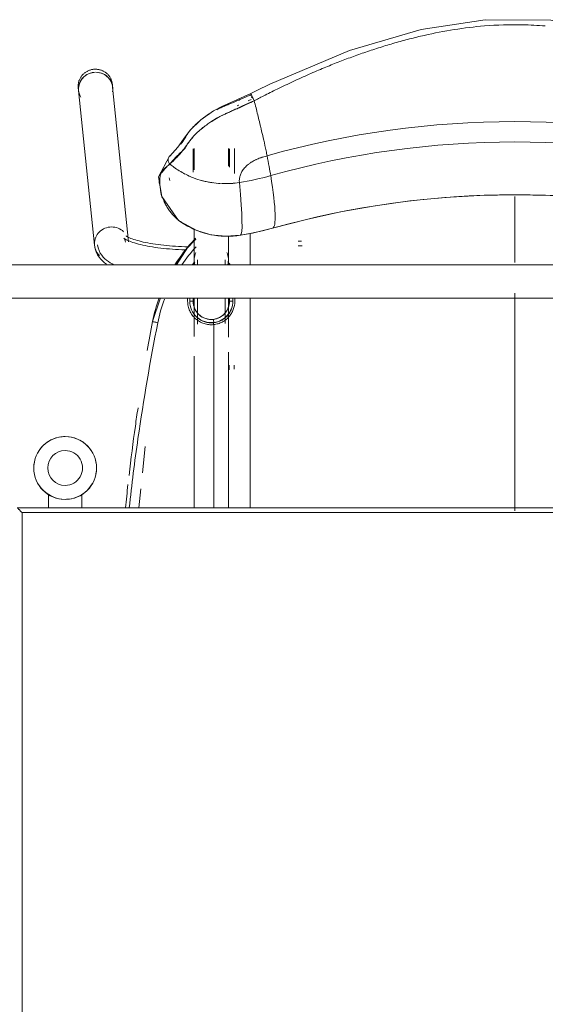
# Model space of a CAD drawing. Header units: metres. Extents: x 1.7 to 42.3, y -72.9 to -47.6.
# Tile 15 of 216: x 6.836 to 7.154, y -69.928 to -69.333. Entities that reach past the tile are written whole.
import ezdxf

# ---------------------------------------------------------------- set-up
doc = ezdxf.new("R2010")
doc.units = ezdxf.units.M
doc.layers.add('A-GENM', color=7, linetype='Continuous', lineweight=18)
doc.layers.add('I-FURN', color=7, linetype='Continuous', lineweight=18)

# ---------------------------------------------------------------- blocks, each defined once
blk = doc.blocks.new('FDE_CJU03_ConjuntoUsoMúltiplo_1mesa4cadeiras - CJU03_ConjuntoUsoMúltiplo_01mesa04cadeiras-5394098-2PAV - FRIGORÍFICA')
at = {"layer": 'I-FURN', "color": 253, "true_color": 0xaaaaaa}
for p, q in [((-0.3, 0.6), (-0.3, -0.6)), ((-0.297, -0.597), (-0.297, 0.597)), ((-0.297, 0.597), (-0.297, -0.597)), ((-0.46567, -0.45915), (-0.44667, -0.45915)), ((-0.50178, -0.46865), (-0.51692, -0.46865)), ((-0.42476, -0.46965), (-0.42667, -0.46965)), ((-0.50629, -0.4723), (-0.51692, -0.4723)), ((-0.50563, -0.47165), (-0.51671, -0.47165)), ((-0.44977, -0.4723), (-0.46385, -0.4723)), ((-0.42471, -0.47165), (-0.42667, -0.47165)), ((-0.42667, -0.47165), (-0.42471, -0.47165)), ((-0.29987, -0.4723), (-0.394, -0.4723)), ((-0.41065, -0.48128), (-0.41172, -0.48128)), ((-0.51692, -0.493), (-0.50405, -0.493)), ((-0.51671, -0.49365), (-0.50275, -0.49365)), ((-0.46811, -0.493), (-0.44977, -0.493)), ((-0.46224, -0.49195), (-0.45626, -0.49784)), ((-0.39144, -0.493), (-0.29987, -0.493)), ((-0.44667, -0.50386), (-0.45626, -0.49784)), ((-0.47354, -0.50239), (-0.47278, -0.50137)), ((-0.49925, -0.50823), (-0.49771, -0.50781)), ((-0.41239, -0.51811), (-0.42667, -0.51344)), ((-0.41239, -0.51811), (-0.42667, -0.51345)), ((-0.33688, -0.52268), (-0.32105, -0.52429)), ((-0.31143, -0.52527), (-0.29988, -0.52644)), ((-0.46061, -0.53269), (-0.55405, -0.5423)), ((-0.55405, -0.5423), (-0.55582, -0.54248)), ((-0.55193, -0.56289), (-0.45849, -0.55328)), ((-0.5537, -0.56307), (-0.55193, -0.56289)), ((-0.29989, -0.561), (-0.30784, -0.561)), ((-0.30784, -0.581), (-0.29989, -0.581)), ((0.28833, -0.597), (-0.297, -0.597)), ((0.28833, -0.597), (-0.297, -0.597))]:
    blk.add_line(p, q, dxfattribs=at)
at = {"layer": 'I-FURN', "color": 253, "true_color": 0xaaaaaa, "flags": 128}
for points in [[(-0.55015, -0.1395), (-0.5686, -0.17938), (-0.58611, -0.23115), (-0.59447, -0.27749), (-0.59479, -0.31702), (-0.58887, -0.35587), (-0.57619, -0.39921), (-0.55586, -0.44733), (-0.55203, -0.45507), (-0.55018, -0.45878)], [(-0.46881, -0.44567), (-0.47414, -0.42517), (-0.47866, -0.40447), (-0.48237, -0.3836), (-0.48527, -0.36258), (-0.48734, -0.34147), (-0.48858, -0.32028), (-0.48899, -0.29906), (-0.48857, -0.27784), (-0.48732, -0.25665), (-0.48525, -0.23553), (-0.48235, -0.21452), (-0.47863, -0.19365), (-0.4741, -0.17295), (-0.46881, -0.15263)], [(-0.46109, -0.4301), (-0.46109, -0.42992), (-0.46109, -0.4297), (-0.46109, -0.42945), (-0.46109, -0.42916), (-0.46109, -0.42884), (-0.46109, -0.42849), (-0.46109, -0.4281)], [(-0.45809, -0.42783), (-0.45809, -0.42824), (-0.45809, -0.42861), (-0.45809, -0.42896), (-0.45809, -0.42927), (-0.45809, -0.42954), (-0.45809, -0.42978), (-0.45809, -0.42999), (-0.45809, -0.4301)], [(-0.46454, -0.46506), (-0.46575, -0.4584), (-0.46721, -0.45178), (-0.46881, -0.44567)], [(-0.55018, -0.45878), (-0.54471, -0.47088), (-0.54253, -0.47586), (-0.53974, -0.48124), (-0.53439, -0.48902), (-0.5281, -0.49549), (-0.52259, -0.49943), (-0.51784, -0.50289), (-0.51241, -0.50781)], [(-0.54954, -0.45875), (-0.54949, -0.45886), (-0.54943, -0.45898)], [(-0.42667, -0.45915), (-0.41039, -0.45915), (-0.37469, -0.45915), (-0.33902, -0.45915), (-0.30338, -0.45915), (-0.29986, -0.45915)], [(-0.46454, -0.46505), (-0.46392, -0.47397), (-0.46491, -0.48288), (-0.46747, -0.49146), (-0.47283, -0.50144)], [(-0.38605, -0.4688), (-0.3858, -0.4688), (-0.38553, -0.4688), (-0.38521, -0.4688), (-0.38487, -0.4688), (-0.38449, -0.4688), (-0.38408, -0.4688), (-0.38364, -0.4688)], [(-0.44977, -0.4723), (-0.44931, -0.4723), (-0.44878, -0.4723), (-0.44817, -0.4723), (-0.44749, -0.4723), (-0.44673, -0.4723)], [(-0.4469, -0.4742), (-0.44764, -0.4742), (-0.44831, -0.4742), (-0.4489, -0.4742), (-0.44942, -0.4742), (-0.44977, -0.4742)], [(-0.42667, -0.4723), (-0.42576, -0.4723), (-0.42401, -0.4723), (-0.42222, -0.4723), (-0.42039, -0.4723), (-0.41854, -0.4723), (-0.41665, -0.4723), (-0.41474, -0.4723), (-0.41281, -0.4723), (-0.41086, -0.4723), (-0.40889, -0.4723), (-0.40691, -0.4723), (-0.40492, -0.4723), (-0.40293, -0.4723)], [(-0.41129, -0.4742), (-0.41324, -0.4742), (-0.41517, -0.4742), (-0.41707, -0.4742), (-0.41895, -0.4742), (-0.4208, -0.4742), (-0.42262, -0.4742), (-0.4244, -0.4742), (-0.42614, -0.4742)], [(-0.41377, -0.48144), (-0.4142, -0.47939), (-0.41502, -0.47745), (-0.41618, -0.4757), (-0.41767, -0.4742), (-0.41925, -0.4731), (-0.42194, -0.47201), (-0.42471, -0.47165)], [(-0.38333, -0.4718), (-0.38379, -0.4718), (-0.38422, -0.4718), (-0.38462, -0.4718), (-0.38499, -0.4718), (-0.38533, -0.4718), (-0.38563, -0.4718), (-0.38589, -0.4718), (-0.38605, -0.4718)], [(-0.42471, -0.49365), (-0.42264, -0.49345), (-0.42061, -0.49286), (-0.41874, -0.49189), (-0.41709, -0.49058), (-0.41572, -0.48899), (-0.41471, -0.48725), (-0.41384, -0.48435), (-0.41377, -0.48144)], [(-0.44667, -0.50369), (-0.45794, -0.49646), (-0.46241, -0.49195)], [(-0.44977, -0.4911), (-0.44931, -0.4911), (-0.44878, -0.4911), (-0.44817, -0.4911), (-0.44749, -0.4911), (-0.44673, -0.4911)], [(-0.4469, -0.493), (-0.44764, -0.493), (-0.44831, -0.493), (-0.4489, -0.493), (-0.44942, -0.493), (-0.44977, -0.493)], [(-0.42667, -0.4911), (-0.42576, -0.4911), (-0.42401, -0.4911), (-0.42222, -0.4911), (-0.42039, -0.4911), (-0.41854, -0.4911), (-0.41665, -0.4911), (-0.41474, -0.4911), (-0.41281, -0.4911), (-0.41086, -0.4911)], [(-0.40337, -0.493), (-0.40536, -0.493), (-0.40735, -0.493), (-0.40933, -0.493), (-0.41129, -0.493), (-0.41324, -0.493), (-0.41517, -0.493), (-0.41707, -0.493), (-0.41895, -0.493), (-0.4208, -0.493), (-0.42262, -0.493), (-0.4244, -0.493), (-0.42614, -0.493)], [(-0.46416, -0.53422), (-0.46411, -0.53416), (-0.46398, -0.53397), (-0.46379, -0.53366), (-0.46356, -0.53323), (-0.46329, -0.5327), (-0.463, -0.53206), (-0.46269, -0.53132), (-0.46238, -0.53048), (-0.46206, -0.52956), (-0.46174, -0.52856), (-0.46142, -0.52747), (-0.4611, -0.52632), (-0.46079, -0.52509), (-0.46049, -0.52379), (-0.4602, -0.52243), (-0.45992, -0.52101), (-0.45965, -0.51954), (-0.4594, -0.51801), (-0.45916, -0.51644), (-0.45894, -0.51481), (-0.45873, -0.51315), (-0.45853, -0.51145), (-0.45836, -0.50971), (-0.4582, -0.50795), (-0.45806, -0.50615), (-0.45793, -0.50433), (-0.45783, -0.50249), (-0.45774, -0.50063), (-0.45767, -0.49876), (-0.45763, -0.49687)], [(-0.46276, -0.5355), (-0.46271, -0.53544), (-0.46257, -0.53527), (-0.46237, -0.53498), (-0.46213, -0.53458), (-0.46185, -0.53407), (-0.46155, -0.53346), (-0.46123, -0.53275), (-0.4609, -0.53195), (-0.46056, -0.53106), (-0.46023, -0.53008), (-0.45989, -0.52903), (-0.45956, -0.5279), (-0.45924, -0.52669), (-0.45892, -0.52543), (-0.45861, -0.52409), (-0.45832, -0.5227), (-0.45803, -0.52124), (-0.45776, -0.51974), (-0.4575, -0.51818), (-0.45726, -0.51658), (-0.45703, -0.51493), (-0.45682, -0.51324), (-0.45663, -0.51151), (-0.45645, -0.50975), (-0.45629, -0.50796), (-0.45615, -0.50614), (-0.45603, -0.5043), (-0.45592, -0.50243), (-0.45584, -0.50055), (-0.45577, -0.49866)], [(-0.5124, -0.50783), (-0.49994, -0.51459), (-0.48807, -0.51263), (-0.47354, -0.50239)], [(-0.46042, -0.53458), (-0.46118, -0.53472), (-0.46182, -0.53493), (-0.46229, -0.53516), (-0.46259, -0.53536), (-0.46273, -0.53548), (-0.46276, -0.5355)], [(-0.55682, -0.54263), (-0.55722, -0.54273), (-0.55761, -0.54283), (-0.558, -0.54296), (-0.55838, -0.5431), (-0.55876, -0.54325), (-0.55913, -0.54342), (-0.5595, -0.54361), (-0.55985, -0.54381), (-0.5602, -0.54403), (-0.56054, -0.54425), (-0.56087, -0.5445), (-0.56118, -0.54475), (-0.56149, -0.54502), (-0.56179, -0.5453), (-0.56207, -0.5456), (-0.56235, -0.5459), (-0.56261, -0.54622), (-0.56286, -0.54654), (-0.56309, -0.54688), (-0.56332, -0.54722), (-0.56352, -0.54757), (-0.56372, -0.54793), (-0.5639, -0.5483), (-0.56406, -0.54867), (-0.56421, -0.54906), (-0.56435, -0.54944), (-0.56447, -0.54983), (-0.56457, -0.55023), (-0.56466, -0.55063), (-0.56473, -0.55103), (-0.56479, -0.55144), (-0.56483, -0.55185), (-0.56486, -0.55226), (-0.56487, -0.55267), (-0.56486, -0.55308), (-0.56484, -0.55349), (-0.5648, -0.55389), (-0.56475, -0.5543), (-0.56468, -0.55471), (-0.5646, -0.55511), (-0.5645, -0.5555), (-0.56438, -0.5559), (-0.56425, -0.55629), (-0.56411, -0.55667), (-0.56395, -0.55705), (-0.56377, -0.55742), (-0.56358, -0.55778), (-0.56338, -0.55814), (-0.56316, -0.55848), (-0.56293, -0.55882), (-0.56269, -0.55915), (-0.56243, -0.55947), (-0.56217, -0.55978), (-0.56189, -0.56008), (-0.56159, -0.56037), (-0.56129, -0.56064), (-0.56098, -0.5609), (-0.56065, -0.56115), (-0.56032, -0.56139), (-0.55998, -0.56161), (-0.55962, -0.56182), (-0.55926, -0.56202), (-0.5589, -0.56219), (-0.55852, -0.56236), (-0.55814, -0.56251), (-0.55776, -0.56264), (-0.55737, -0.56276), (-0.55697, -0.56286), (-0.55657, -0.56295), (-0.55617, -0.56301), (-0.55576, -0.56307), (-0.55536, -0.5631), (-0.55495, -0.56312), (-0.55454, -0.56312), (-0.55413, -0.5631), (-0.55372, -0.56307), (-0.5537, -0.56307)], [(-0.55582, -0.54248), (-0.55622, -0.54253), (-0.55663, -0.5426), (-0.55682, -0.54263)], [(-0.45869, -0.55139), (-0.45691, -0.55107), (-0.45527, -0.55051), (-0.45379, -0.54977), (-0.4525, -0.54892), (-0.45136, -0.54798), (-0.45036, -0.54699), (-0.44947, -0.54596), (-0.44867, -0.54489), (-0.44795, -0.54379), (-0.44727, -0.54264), (-0.44667, -0.5415)], [(-0.45849, -0.55328), (-0.45643, -0.5529), (-0.45453, -0.55226), (-0.45284, -0.55141), (-0.45136, -0.55044), (-0.45008, -0.54939), (-0.44897, -0.54828), (-0.44799, -0.54714), (-0.44712, -0.54598)]]:
    blk.add_lwpolyline(points, dxfattribs=at)
at = {"layer": 'I-FURN', "color": 253, "true_color": 0xaaaaaa}
for centre, radius, start, end in [((-0.32396, -0.571), 0.019, 0, 180), ((-0.324, -0.571), 0.01896, 79.14017, 105.16792), ((-0.324, -0.571), 0.01896, 123.64509, 180), ((-0.324, -0.571), 0.01896, 15.97384, 59.78671), ((-0.324, -0.571), 0.01053, 360, 180), ((-0.324, -0.571), 0.01896, 360, 10.97462), ((-0.324, -0.571), 0.01896, 180, 190.97462), ((-0.32396, -0.571), 0.019, 180, 360), ((-0.324, -0.571), 0.01896, 195.97384, 239.78671), ((-0.324, -0.571), 0.01053, 180, 360), ((-0.324, -0.571), 0.01896, 303.6451, 360), ((-0.324, -0.571), 0.01896, 259.14017, 285.16792)]:
    blk.add_arc(centre, radius, start, end, dxfattribs=at)
for centre, major_axis, ratio, start_param, end_param in [((-0.00271, -0.29915), (0, 0.54235), 0.978148, 1.290968, 1.850624), ((0.0018, -0.29915), (0, 0.5344), 0.978148, 1.290968, 1.850624), ((0.02978, -0.29915), (0, 0.53037), 0.978148, 1.290968, 1.850624), ((-0.7576, -0.5269), (0.28881, 0.08118), 0.057423, 0.005064, 0.457788), ((-0.62829, -0.49248), (0, 0.16963), 0.978148, 4.87501, 4.992217), ((-0.57325, -0.46887), (0.07702, 0.02165), 0.057423, 0.828536, 1.009573), ((-0.57325, -0.46887), (0.07702, 0.02165), 0.057423, 0.707844, 0.828536), ((-0.57325, -0.46887), (0.07702, 0.02165), 0.057423, 0.647499, 0.707844), ((-0.60511, -0.47934), (0.11745, 0.03301), 0.057423, 0.457788, 0.647499), ((-0.65627, -0.49248), (0, 0.1656), 0.978148, 4.87501, 4.992217), ((-0.57325, -0.46887), (0.07702, 0.02165), 0.057423, 1.130264, 1.19061), ((-0.57325, -0.46887), (0.07702, 0.02165), 0.057423, 1.069918, 1.130264), ((-0.57325, -0.46887), (0.07702, 0.02165), 0.057423, 1.009573, 1.069918), ((-0.76073, -0.51266), (0.29621, 0.04754), 0.033662, 0.010303, 0.463027), ((-0.44977, -0.48265), (0, 0.01035), 0.978148, 5.962504, 6.738191), ((-0.44977, -0.48265), (0, 0.01035), 0.978148, 2.686587, 3.462274), ((-0.45955, -0.54298), (-0.00106, 0.0103), 0.967163, 0.686253, 1.471651), ((-0.55299, -0.55259), (-0.00106, 0.0103), 0.967163, 6.007637, 7.754837), ((-0.55299, -0.55259), (-0.00106, 0.0103), 0.967163, 0.556614, 1.30677), ((-0.55299, -0.55259), (-0.00106, 0.0103), 0.967163, 0.11131, 0.292291), ((-0.55299, -0.55259), (-0.00106, 0.0103), 0.967163, 6.024579, 6.341456), ((-0.45955, -0.54298), (-0.00106, 0.0103), 0.967163, 1.471651, 3.042448), ((-0.45955, -0.54298), (-0.00106, 0.0103), 0.967163, 3.042448, 3.827846), ((-0.55299, -0.55259), (-0.00106, 0.0103), 0.967163, 1.542415, 1.670028), ((-0.55299, -0.55259), (-0.00106, 0.0103), 0.967163, 1.562269, 2.487708), ((-0.55299, -0.55259), (-0.00106, 0.0103), 0.967163, 1.670028, 2.5491), ((-0.55299, -0.55259), (-0.00106, 0.0103), 0.967163, 2.518849, 3.566047), ((-0.55299, -0.55259), (-0.00106, 0.0103), 0.967163, 2.569231, 3.45142)]:
    blk.add_ellipse(centre, major_axis=major_axis, ratio=ratio, start_param=start_param, end_param=end_param, dxfattribs=at)
for points, knots in [([(-0.591, -0.28075), (-0.59137, -0.28535), (-0.59201, -0.29762), (-0.59163, -0.3099), (-0.591, -0.31754)], [-0.5555555, -0.5555555, -0.5555555, -0.5555555, -0.5138889, -0.4444444, -0.4444444, -0.4444444, -0.4444444]), ([(-0.48803, -0.29915), (-0.48579, -0.29915), (-0.48177, -0.29915), (-0.47596, -0.29915), (-0.4706, -0.29915), (-0.46613, -0.29915), (-0.46256, -0.29915), (-0.45986, -0.29915), (-0.45725, -0.29915), (-0.45397, -0.29915), (-0.45095, -0.29915), (-0.44877, -0.29915), (-0.44808, -0.29915)], [0.0571196, 0.0571196, 0.0571196, 0.0571196, 0.0833333, 0.1041667, 0.125, 0.1458333, 0.15625, 0.1666667, 0.1770833, 0.1875, 0.2083333, 0.2178571, 0.2178571, 0.2178571, 0.2178571]), ([(-0.4296, -0.29915), (-0.42593, -0.29915), (-0.41721, -0.29915), (-0.39894, -0.29915), (-0.38046, -0.29915), (-0.36501, -0.29915), (-0.35334, -0.29915), (-0.34376, -0.29915), (-0.33629, -0.29915), (-0.33087, -0.29915), (-0.32545, -0.29915), (-0.31798, -0.29915), (-0.30882, -0.29915), (-0.30148, -0.29915), (-0.29802, -0.29915)], [0.2953586, 0.2953586, 0.2953586, 0.2953586, 0.3333333, 0.375, 0.4166667, 0.4375, 0.4583333, 0.4791667, 0.4895833, 0.5, 0.5104167, 0.5208333, 0.5416667, 0.5602095, 0.5602095, 0.5602095, 0.5602095]), ([(-0.56182, -0.42358), (-0.56044, -0.42671), (-0.5575, -0.43323), (-0.55358, -0.44139), (-0.55069, -0.44718), (-0.54872, -0.45106), (-0.54708, -0.45426), (-0.54624, -0.45592), (-0.54583, -0.45673)], [-0.1111111, -0.1111111, -0.1111111, -0.1111111, -0.0833333, -0.0555556, -0.0416667, -0.0277778, -0.0138889, 0, 0, 0, 0]), ([(-0.51258, -0.44894), (-0.51248, -0.44929), (-0.51225, -0.45011), (-0.51186, -0.45138), (-0.51159, -0.45221), (-0.51147, -0.45253)], [-1, -1, -1, -1, -0.9583333, -0.9166667, -0.8889661, -0.8889661, -0.8889661, -0.8889661]), ([(-0.55018, -0.45878), (-0.55018, -0.45878), (-0.55005, -0.45873), (-0.54939, -0.45843), (-0.54815, -0.45785), (-0.54671, -0.45716), (-0.54583, -0.45673)], [0.3272764, 0.3272764, 0.3272764, 0.3272764, 0.5, 0.625, 0.75, 1, 1, 1, 1]), ([(-0.54583, -0.45673), (-0.54524, -0.45806), (-0.5441, -0.46067), (-0.54247, -0.46431), (-0.54123, -0.46701), (-0.54031, -0.46892), (-0.53967, -0.47025), (-0.53912, -0.47138), (-0.53856, -0.47257), (-0.53806, -0.47368), (-0.53764, -0.4747), (-0.53719, -0.47568), (-0.53675, -0.47659), (-0.53622, -0.47759), (-0.53548, -0.47893), (-0.53445, -0.48067), (-0.53327, -0.48253), (-0.53222, -0.4841), (-0.53167, -0.4849), (-0.53137, -0.48532)], [0, 0, 0, 0, 0.0357143, 0.0714286, 0.1071429, 0.125, 0.1428571, 0.1607143, 0.1785714, 0.2142857, 0.25, 0.2678571, 0.2857143, 0.3035714, 0.3214286, 0.3571429, 0.3928571, 0.4107143, 0.4285714, 0.4285714, 0.4285714, 0.4285714]), ([(-0.53968, -0.47022), (-0.53992, -0.46966), (-0.54041, -0.4685), (-0.541, -0.46707), (-0.5416, -0.46567), (-0.54252, -0.46359), (-0.54386, -0.4607), (-0.54514, -0.4581), (-0.54583, -0.45673)], [0.8571429, 0.8571429, 0.8571429, 0.8571429, 0.875, 0.8928571, 0.9107143, 0.9285714, 0.9642857, 1, 1, 1, 1]), ([(-0.51147, -0.45254), (-0.51142, -0.4527), (-0.51119, -0.45334), (-0.51079, -0.45436), (-0.51038, -0.45529), (-0.51013, -0.45584), (-0.51006, -0.45598)], [-0.8888889, -0.8888889, -0.8888889, -0.8888889, -0.875, -0.8333333, -0.7916667, -0.7777778, -0.7777778, -0.7777778, -0.7777778]), ([(-0.51006, -0.45598), (-0.50993, -0.45625), (-0.50959, -0.45693), (-0.50901, -0.45797), (-0.50855, -0.4587), (-0.50831, -0.45905)], [-0.7777049, -0.7777049, -0.7777049, -0.7777049, -0.75, -0.7083333, -0.6666667, -0.6666667, -0.6666667, -0.6666667]), ([(-0.54943, -0.45898), (-0.54867, -0.46053), (-0.54764, -0.46271), (-0.54646, -0.46535), (-0.54581, -0.46688), (-0.54532, -0.46806), (-0.54489, -0.46915), (-0.54419, -0.47091), (-0.54319, -0.47336), (-0.5421, -0.47583), (-0.54115, -0.47786), (-0.5406, -0.47896), (-0.54037, -0.47941)], [0, 0, 0, 0, 0.0357143, 0.0535714, 0.0714286, 0.0803571, 0.0892857, 0.1071429, 0.125, 0.1428571, 0.1607143, 0.1746299, 0.1746299, 0.1746299, 0.1746299]), ([(-0.50831, -0.45905), (-0.508, -0.45952), (-0.50734, -0.46041), (-0.50597, -0.46198), (-0.5049, -0.46291), (-0.50419, -0.46342)], [-0.6666667, -0.6666667, -0.6666667, -0.6666667, -0.6111111, -0.5555556, -0.4444444, -0.4444444, -0.4444444, -0.4444444]), ([(-0.50419, -0.46342), (-0.50348, -0.46393), (-0.50242, -0.46455), (-0.50107, -0.4651), (-0.50039, -0.46531), (-0.50007, -0.4654)], [-0.4444444, -0.4444444, -0.4444444, -0.4444444, -0.3333333, -0.2777778, -0.2222222, -0.2222222, -0.2222222, -0.2222222]), ([(-0.54324, -0.46599), (-0.5432, -0.46607), (-0.54306, -0.46642), (-0.54291, -0.46675), (-0.5428, -0.46701)], [0.072600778, 0.072600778, 0.072600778, 0.072600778, 0.075, 0.082470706, 0.082470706, 0.082470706, 0.082470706]), ([(-0.47312, -0.5018), (-0.47115, -0.49902), (-0.46778, -0.49306), (-0.46371, -0.48031), (-0.46363, -0.47076), (-0.46456, -0.46502)], [0, 0, 0, 0, 0.25, 0.5, 1, 1, 1, 1]), ([(-0.42473, -0.47138), (-0.42473, -0.47129), (-0.42474, -0.47108), (-0.42475, -0.47052), (-0.42476, -0.47), (-0.42476, -0.46965)], [0.3333333, 0.3333333, 0.3333333, 0.3333333, 0.5, 0.6666667, 1, 1, 1, 1]), ([(-0.41185, -0.48115), (-0.41202, -0.47961), (-0.41295, -0.47657), (-0.41688, -0.47148), (-0.42159, -0.46965), (-0.42476, -0.46965)], [0, 0, 0, 0, 0.25, 0.5, 1, 1, 1, 1]), ([(-0.42475, -0.4684), (-0.42296, -0.46843), (-0.42045, -0.4689), (-0.41772, -0.47025), (-0.41626, -0.47123), (-0.41527, -0.47205), (-0.41435, -0.47295), (-0.4135, -0.47394), (-0.41274, -0.475), (-0.41188, -0.47652), (-0.41108, -0.47856), (-0.41071, -0.48026), (-0.4106, -0.48108)], [0, 0, 0, 0, 0.25, 0.375, 0.4375, 0.5, 0.5625, 0.625, 0.6875, 0.75, 0.875, 1, 1, 1, 1]), ([(-0.51529, -0.50035), (-0.51559, -0.50011), (-0.51615, -0.49967), (-0.51707, -0.49897), (-0.51796, -0.49831), (-0.51869, -0.49778), (-0.51926, -0.49736), (-0.51973, -0.49702), (-0.52012, -0.49674), (-0.52043, -0.49652), (-0.52073, -0.4963), (-0.52128, -0.49589), (-0.5223, -0.49512), (-0.52391, -0.4938), (-0.52548, -0.49232), (-0.52722, -0.49053), (-0.52891, -0.48856), (-0.53041, -0.48663), (-0.53139, -0.48531), (-0.53226, -0.48407), (-0.53335, -0.48245), (-0.53453, -0.4806), (-0.53554, -0.47885), (-0.53625, -0.47755), (-0.53676, -0.47657), (-0.53714, -0.4758), (-0.53746, -0.47514), (-0.5377, -0.47464), (-0.53808, -0.47385), (-0.53847, -0.473), (-0.539, -0.47182), (-0.53945, -0.47077), (-0.53968, -0.47022)], [0.1428571, 0.1428571, 0.1428571, 0.1428571, 0.1607143, 0.1785714, 0.2142857, 0.25, 0.2678571, 0.2857143, 0.3035714, 0.3214286, 0.3571429, 0.3928571, 0.4285714, 0.4642857, 0.4821429, 0.5, 0.5357143, 0.5535714, 0.5714286, 0.5892857, 0.6071429, 0.6428571, 0.6785714, 0.6964286, 0.7142857, 0.7321429, 0.75, 0.7857143, 0.8035714, 0.8214286, 0.8392857, 0.8571429, 0.8571429, 0.8571429, 0.8571429]), ([(-0.41172, -0.48128), (-0.41183, -0.4805), (-0.41215, -0.47892), (-0.41288, -0.47704), (-0.41366, -0.47565), (-0.41435, -0.47468), (-0.41513, -0.47377), (-0.41597, -0.47294), (-0.41688, -0.4722), (-0.41821, -0.4713), (-0.41928, -0.47078), (-0.42001, -0.4705)], [0, 0, 0, 0, 0.125, 0.25, 0.3125, 0.375, 0.4375, 0.5, 0.5625, 0.625, 0.75, 0.75, 0.75, 0.75]), ([(-0.49624, -0.48168), (-0.49649, -0.48351), (-0.49691, -0.48574), (-0.49749, -0.48795), (-0.49759, -0.48833)], [0.3757219, 0.3757219, 0.3757219, 0.3757219, 0.5, 0.5260044, 0.5260044, 0.5260044, 0.5260044]), ([(-0.41059, -0.48115), (-0.4105, -0.4822), (-0.41052, -0.48423), (-0.41111, -0.48707), (-0.41235, -0.48984), (-0.41408, -0.49229), (-0.41631, -0.49429), (-0.41849, -0.49559), (-0.42029, -0.49628), (-0.42218, -0.49679), (-0.4237, -0.49696), (-0.42475, -0.49698)], [0, 0, 0, 0, 0.125, 0.25, 0.375, 0.5, 0.625, 0.75, 0.8125, 0.875, 1, 1, 1, 1]), ([(-0.41377, -0.48144), (-0.41377, -0.48142), (-0.41364, -0.48139), (-0.41323, -0.48132), (-0.41269, -0.48125), (-0.41219, -0.48119), (-0.41185, -0.48115)], [0, 0, 0, 0, 0.333333, 0.5, 0.666667, 1, 1, 1, 1]), ([(-0.29987, -0.48115), (-0.30901, -0.48115), (-0.34589, -0.48115), (-0.38281, -0.48115), (-0.41059, -0.48115)], [0.5566837, 0.5566837, 0.5566837, 0.5566837, 0.6666667, 1, 1, 1, 1]), ([(-0.53811, -0.48352), (-0.53803, -0.48366), (-0.53779, -0.48405), (-0.53746, -0.48458), (-0.53708, -0.48517), (-0.53672, -0.4857), (-0.53634, -0.48624), (-0.53587, -0.48689), (-0.53532, -0.48763), (-0.53472, -0.48839), (-0.53398, -0.4893), (-0.53313, -0.49029), (-0.53197, -0.49157), (-0.53055, -0.49307), (-0.52914, -0.49442), (-0.52781, -0.49557), (-0.52663, -0.49647), (-0.52574, -0.49707), (-0.52458, -0.49778), (-0.52359, -0.49836), (-0.52279, -0.49884), (-0.52217, -0.49922), (-0.5216, -0.49959), (-0.52094, -0.50002), (-0.52029, -0.50047), (-0.51977, -0.50083), (-0.5195, -0.50101)], [0.2397762, 0.2397762, 0.2397762, 0.2397762, 0.25, 0.2678571, 0.2767857, 0.2857143, 0.2946429, 0.3035714, 0.3214286, 0.3392857, 0.3571429, 0.3928571, 0.4285714, 0.4642857, 0.5, 0.5357143, 0.5714286, 0.6071429, 0.6428571, 0.6785714, 0.6964286, 0.7142857, 0.7321429, 0.75, 0.7857143, 0.8164659, 0.8164659, 0.8164659, 0.8164659]), ([(-0.53137, -0.48532), (-0.53107, -0.48574), (-0.53044, -0.48663), (-0.52896, -0.48858), (-0.52685, -0.49104), (-0.52432, -0.4935), (-0.52229, -0.49514), (-0.52123, -0.49587), (-0.52081, -0.49615), (-0.52056, -0.49633), (-0.5204, -0.49646), (-0.52024, -0.4966), (-0.5201, -0.49672), (-0.51995, -0.49684), (-0.51983, -0.49694), (-0.51975, -0.497), (-0.51972, -0.49703)], [0.4285714, 0.4285714, 0.4285714, 0.4285714, 0.4464286, 0.4642857, 0.5, 0.5357143, 0.5714286, 0.6071429, 0.6428571, 0.6607143, 0.6785714, 0.6875, 0.6964286, 0.7053571, 0.7098214, 0.7142857, 0.7142857, 0.7142857, 0.7142857]), ([(-0.41497, -0.49128), (-0.41436, -0.49061), (-0.4133, -0.48914), (-0.41235, -0.48704), (-0.41191, -0.48536), (-0.41172, -0.48414), (-0.41167, -0.48333), (-0.41166, -0.48297)], [0.5, 0.5, 0.5, 0.5, 0.625, 0.75, 0.8125, 0.875, 0.9240867, 0.9240867, 0.9240867, 0.9240867]), ([(-0.46271, -0.49218), (-0.46136, -0.49348), (-0.45634, -0.49801), (-0.45089, -0.50201), (-0.44675, -0.50461)], [0.1687068, 0.1687068, 0.1687068, 0.1687068, 0.25, 0.4620838, 0.4620838, 0.4620838, 0.4620838]), ([(-0.42471, -0.49365), (-0.42471, -0.49365), (-0.42473, -0.4938), (-0.42474, -0.49425), (-0.42475, -0.49483), (-0.42475, -0.49537), (-0.42475, -0.49573)], [0, 0, 0, 0, 0.333333, 0.5, 0.666667, 1, 1, 1, 1]), ([(-0.51972, -0.49703), (-0.51968, -0.49706), (-0.51961, -0.49712), (-0.51946, -0.49723), (-0.51927, -0.49735), (-0.51904, -0.49749), (-0.51872, -0.49766), (-0.51832, -0.49787), (-0.51764, -0.49825), (-0.51688, -0.49877), (-0.51602, -0.49957), (-0.5153, -0.50033), (-0.51452, -0.50121), (-0.5134, -0.50242), (-0.51186, -0.50401), (-0.50979, -0.50587), (-0.50833, -0.50708), (-0.50763, -0.50771)], [0.7142857, 0.7142857, 0.7142857, 0.7142857, 0.71875, 0.7232143, 0.7321429, 0.7410714, 0.75, 0.7678571, 0.7857143, 0.8214286, 0.8392857, 0.8571429, 0.875, 0.8928571, 0.9285714, 0.9642857, 1, 1, 1, 1]), ([(-0.50763, -0.50771), (-0.50877, -0.50642), (-0.51025, -0.5048), (-0.51228, -0.50291), (-0.5137, -0.50164), (-0.5147, -0.50082), (-0.51529, -0.50035)], [0, 0, 0, 0, 0.0714286, 0.0892857, 0.1071429, 0.1428571, 0.1428571, 0.1428571, 0.1428571]), ([(-0.50036, -0.51353), (-0.50005, -0.5136), (-0.49934, -0.51373), (-0.49764, -0.51385), (-0.49521, -0.51376), (-0.49292, -0.51352), (-0.49135, -0.5133), (-0.49051, -0.51317), (-0.48992, -0.51307), (-0.48935, -0.51295), (-0.48838, -0.51268), (-0.48734, -0.51229), (-0.4863, -0.51182), (-0.48553, -0.51145), (-0.48489, -0.51113), (-0.48438, -0.51087), (-0.484, -0.51068), (-0.48361, -0.51049), (-0.48308, -0.51021), (-0.48214, -0.50969), (-0.48078, -0.50886), (-0.47929, -0.50784), (-0.47828, -0.50707), (-0.47763, -0.50654), (-0.47705, -0.50605), (-0.47644, -0.50548), (-0.4759, -0.50495), (-0.47554, -0.50458), (-0.47534, -0.50437), (-0.47518, -0.50421), (-0.47503, -0.50405), (-0.47483, -0.50383), (-0.4745, -0.50347), (-0.47405, -0.50295), (-0.47356, -0.50236), (-0.47326, -0.50198), (-0.47312, -0.5018)], [0.1694279, 0.1694279, 0.1694279, 0.1694279, 0.1875, 0.2083333, 0.25, 0.2916667, 0.3125, 0.3333333, 0.34375, 0.3541667, 0.375, 0.4166667, 0.4375, 0.4583333, 0.4791667, 0.4895833, 0.5, 0.5104167, 0.5208333, 0.5416667, 0.5833333, 0.625, 0.6666667, 0.6875, 0.7083333, 0.75, 0.7916667, 0.8125, 0.8229167, 0.8333333, 0.84375, 0.8541667, 0.875, 0.9166667, 0.9583333, 1, 1, 1, 1]), ([(-0.47343, -0.50224), (-0.47371, -0.50258), (-0.47432, -0.50332), (-0.47524, -0.50433), (-0.47604, -0.50514), (-0.47665, -0.50572), (-0.47735, -0.50636), (-0.47827, -0.50713), (-0.47924, -0.50786), (-0.48022, -0.50854), (-0.48121, -0.50918), (-0.48223, -0.50979), (-0.48325, -0.51035), (-0.48378, -0.51062), (-0.48403, -0.51075)], [0, 0, 0, 0, 0.0833333, 0.1666667, 0.2083333, 0.25, 0.2916667, 0.3333333, 0.375, 0.3958333, 0.4166667, 0.4583333, 0.4791667, 0.5, 0.5, 0.5, 0.5]), ([(-0.51281, -0.50733), (-0.51245, -0.50787), (-0.51166, -0.50849), (-0.51037, -0.50878), (-0.50971, -0.50873), (-0.50938, -0.50866)], [0.25, 0.25, 0.25, 0.25, 0.5, 0.625, 0.75, 0.75, 0.75, 0.75]), ([(-0.50763, -0.50771), (-0.50811, -0.50818), (-0.50904, -0.50868), (-0.51037, -0.50878), (-0.51133, -0.50856), (-0.51219, -0.50808), (-0.51263, -0.5076), (-0.51281, -0.50734)], [0, 0, 0, 0, 0.25, 0.375, 0.5, 0.625, 0.75, 0.75, 0.75, 0.75]), ([(-0.50745, -0.50749), (-0.50691, -0.50838), (-0.50586, -0.50991), (-0.50424, -0.5116), (-0.50278, -0.5126), (-0.50151, -0.51317), (-0.50086, -0.5134), (-0.50051, -0.51349)], [0, 0, 0, 0, 0.0416667, 0.0833333, 0.125, 0.1458333, 0.1666667, 0.1666667, 0.1666667, 0.1666667]), ([(-0.4954, -0.51405), (-0.49547, -0.51406), (-0.49643, -0.51411), (-0.49779, -0.51407), (-0.49932, -0.5138), (-0.50001, -0.5136), (-0.50034, -0.51349)], [0.74719437, 0.74719437, 0.74719437, 0.74719437, 0.75, 0.79166667, 0.8125, 0.83333333, 0.83333333, 0.83333333, 0.83333333]), ([(-0.48703, -0.51207), (-0.48743, -0.51223), (-0.48835, -0.51257), (-0.48954, -0.51295), (-0.4903, -0.51316)], [0.59032289, 0.59032289, 0.59032289, 0.59032289, 0.625, 0.66666667, 0.66666667, 0.66666667, 0.66666667]), ([(-0.29988, -0.53229), (-0.31388, -0.53075), (-0.35132, -0.526), (-0.38853, -0.51961), (-0.41174, -0.515)], [0.5569213, 0.5569213, 0.5569213, 0.5569213, 0.7222222, 1, 1, 1, 1]), ([(-0.36033, -0.52696), (-0.35663, -0.52752), (-0.34304, -0.52948), (-0.32942, -0.53124), (-0.3195, -0.53239)], [0.2061682, 0.2061682, 0.2061682, 0.2061682, 0.25, 0.3669297, 0.3669297, 0.3669297, 0.3669297]), ([(-0.3195, -0.5324), (-0.32942, -0.53124), (-0.34304, -0.52948), (-0.35663, -0.52752), (-0.36033, -0.52696)], [0.6330562, 0.6330562, 0.6330562, 0.6330562, 0.75, 0.7938251, 0.7938251, 0.7938251, 0.7938251]), ([(-0.3, -0.6), (-0.3, -0.6), (-0.29995, -0.59995), (-0.29978, -0.59978), (-0.29961, -0.59961), (-0.29942, -0.59942), (-0.29926, -0.59926), (-0.29908, -0.59908), (-0.29883, -0.59883), (-0.29856, -0.59856), (-0.29833, -0.59833), (-0.29809, -0.59809), (-0.29765, -0.59765), (-0.29726, -0.59727), (-0.297, -0.597)], [0, 0, 0, 0, 0.166667, 0.25, 0.333333, 0.416667, 0.458333, 0.5, 0.583333, 0.666667, 0.708333, 0.75, 0.833333, 1, 1, 1, 1])]:
    blk.add_open_spline(points, degree=3, knots=knots, dxfattribs=at)
for points in [[(-0.591, -0.31754), (-0.59051, -0.32366), (-0.58902, -0.33585), (-0.58668, -0.34789), (-0.58532, -0.3539)], [(-0.58532, -0.3539), (-0.58464, -0.3569), (-0.58319, -0.36289), (-0.58076, -0.3718), (-0.57813, -0.38055), (-0.5762, -0.38641), (-0.57522, -0.38929)], [(-0.57522, -0.38929), (-0.57424, -0.39217), (-0.57224, -0.39781), (-0.56913, -0.40601), (-0.56576, -0.41442), (-0.5632, -0.42044), (-0.56182, -0.42358)], [(-0.54943, -0.45898), (-0.54931, -0.45891), (-0.54915, -0.45884), (-0.54897, -0.45875)], [(-0.54838, -0.45846), (-0.54817, -0.45835), (-0.54795, -0.45824), (-0.54772, -0.45813)], [(-0.54667, -0.45856), (-0.54636, -0.4592), (-0.54605, -0.45984), (-0.54575, -0.46047)], [(-0.50007, -0.4654), (-0.49975, -0.46548), (-0.49913, -0.46561), (-0.4985, -0.46568), (-0.49817, -0.4657)], [(-0.49817, -0.4657), (-0.49785, -0.46572), (-0.49716, -0.46573), (-0.49663, -0.46569), (-0.49643, -0.46567)], [(-0.49579, -0.47658), (-0.49564, -0.47294), (-0.49585, -0.46927), (-0.49643, -0.46567)], [(-0.49643, -0.46567), (-0.49589, -0.469), (-0.49565, -0.47252), (-0.49577, -0.47615)], [(-0.42667, -0.46841), (-0.42603, -0.46841), (-0.42539, -0.4684), (-0.42475, -0.4684)], [(-0.46396, -0.47481), (-0.46401, -0.47608), (-0.46411, -0.47734), (-0.46425, -0.47861)], [(-0.44773, -0.47207), (-0.44741, -0.47178), (-0.44708, -0.47151), (-0.44673, -0.47125)], [(-0.42471, -0.47165), (-0.42337, -0.47165), (-0.42069, -0.47215), (-0.41721, -0.47427), (-0.41471, -0.4775), (-0.41392, -0.48011), (-0.41377, -0.48144)], [(-0.49741, -0.48766), (-0.49652, -0.48419), (-0.49599, -0.48062), (-0.49581, -0.47701)], [(-0.42475, -0.49573), (-0.42293, -0.49573), (-0.41929, -0.49495), (-0.41479, -0.49162), (-0.41202, -0.48673), (-0.41165, -0.48298), (-0.41185, -0.48115)], [(-0.41377, -0.48144), (-0.4136, -0.48297), (-0.41392, -0.48611), (-0.41627, -0.49021), (-0.42009, -0.49299), (-0.42316, -0.49365), (-0.42471, -0.49365)], [(-0.41166, -0.48271), (-0.41166, -0.48224), (-0.41168, -0.48177), (-0.41172, -0.48128)], [(-0.46529, -0.48452), (-0.46565, -0.48606), (-0.4661, -0.48759), (-0.46661, -0.48909)], [(-0.50138, -0.49824), (-0.49977, -0.49505), (-0.49848, -0.49167), (-0.49754, -0.48818)], [(-0.44668, -0.50042), (-0.45051, -0.49784), (-0.45415, -0.49499), (-0.45757, -0.4919)], [(-0.44685, -0.49403), (-0.44743, -0.49358), (-0.44798, -0.49309), (-0.44849, -0.49257)], [(-0.42471, -0.49365), (-0.42536, -0.49365), (-0.42601, -0.49365), (-0.42667, -0.49365)], [(-0.50567, -0.50522), (-0.50414, -0.50313), (-0.50276, -0.50091), (-0.50156, -0.49858)], [(-0.4995, -0.49408), (-0.50003, -0.49539), (-0.5006, -0.49668), (-0.50123, -0.49794)], [(-0.46849, -0.49378), (-0.46985, -0.49675), (-0.47151, -0.49959), (-0.47343, -0.50224)], [(-0.44677, -0.50459), (-0.45092, -0.50199), (-0.45487, -0.49909), (-0.45859, -0.49591)], [(-0.42667, -0.49573), (-0.42603, -0.49573), (-0.42539, -0.49573), (-0.42475, -0.49573)], [(-0.42475, -0.49698), (-0.42539, -0.49698), (-0.42603, -0.49698), (-0.42667, -0.49698)], [(-0.50567, -0.50522), (-0.50624, -0.506), (-0.50684, -0.50676), (-0.50745, -0.50749)], [(-0.47283, -0.50144), (-0.47255, -0.50103), (-0.47229, -0.50061), (-0.47205, -0.50019)], [(-0.47197, -0.50007), (-0.47222, -0.50052), (-0.47249, -0.50095), (-0.47278, -0.50137)], [(-0.50938, -0.50866), (-0.50873, -0.50851), (-0.50811, -0.50818), (-0.50763, -0.50771)], [(-0.50222, -0.51263), (-0.50282, -0.51228), (-0.50398, -0.51145), (-0.50573, -0.50982), (-0.50697, -0.50846), (-0.50763, -0.50771)], [(-0.41174, -0.515), (-0.41659, -0.51404), (-0.42136, -0.51269), (-0.42601, -0.51099)], [(-0.42672, -0.51425), (-0.42205, -0.51589), (-0.41725, -0.51718), (-0.41239, -0.51811)], [(-0.41239, -0.51811), (-0.41725, -0.51718), (-0.42205, -0.51589), (-0.42672, -0.51425)], [(-0.41239, -0.51811), (-0.41238, -0.51811), (-0.41234, -0.51796), (-0.41219, -0.51729), (-0.41198, -0.51626), (-0.41182, -0.51543), (-0.41174, -0.515)], [(-0.41239, -0.51811), (-0.40657, -0.51922), (-0.40075, -0.52029), (-0.39492, -0.52133)], [(-0.39492, -0.52133), (-0.40075, -0.52029), (-0.40657, -0.51922), (-0.41239, -0.51811)], [(-0.31395, -0.53303), (-0.30928, -0.53356), (-0.3046, -0.53406), (-0.29991, -0.53454)], [(-0.29991, -0.53454), (-0.3046, -0.53406), (-0.30928, -0.53356), (-0.31395, -0.53303)]]:
    blk.add_open_spline(points, degree=3, dxfattribs=at)
blk = doc.blocks.new('Led_Stripe_11805 - Led_Stripe_11805-8047500-2PAV - FRIGORÍFICA')
at = {"layer": 'A-GENM', "color": 253, "true_color": 0xaaaaaa}
for p, q in [((-1, 0.01), (1, 0.01)), ((1, -0.01), (-1, -0.01))]:
    blk.add_line(p, q, dxfattribs=at)
blk = doc.blocks.new('4 GRE - ESCOLA DE CINEMA E AUDIOVISUAL CINE REX R07_rvt-1-2PAV - FRIGORÍFICA')
at = {"layer": 'A-GENM', "color": 253, "lineweight": 18, "true_color": 0xaaaaaa, "extrusion": (0, 0, -1), "rotation": 180}
blk.add_blockref('Led_Stripe_11805 - Led_Stripe_11805-8047500-2PAV - FRIGORÍFICA', (-7.42694, -69.49156), dxfattribs=at)
at = {"layer": 'I-FURN', "color": 253, "lineweight": 18, "true_color": 0xaaaaaa, "rotation": 270.0000000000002}
blk.add_blockref('FDE_CJU03_ConjuntoUsoMúltiplo_1mesa4cadeiras - CJU03_ConjuntoUsoMúltiplo_01mesa04cadeiras-5394098-2PAV - FRIGORÍFICA', (7.43499, -69.92822), dxfattribs=at)

msp = doc.modelspace()

# ---------------------------------------------------------------- block references
at = {"lineweight": 5}
msp.add_blockref('4 GRE - ESCOLA DE CINEMA E AUDIOVISUAL CINE REX R07_rvt-1-2PAV - FRIGORÍFICA', (0, 0), dxfattribs=at)

doc.saveas('drawing.dxf')
